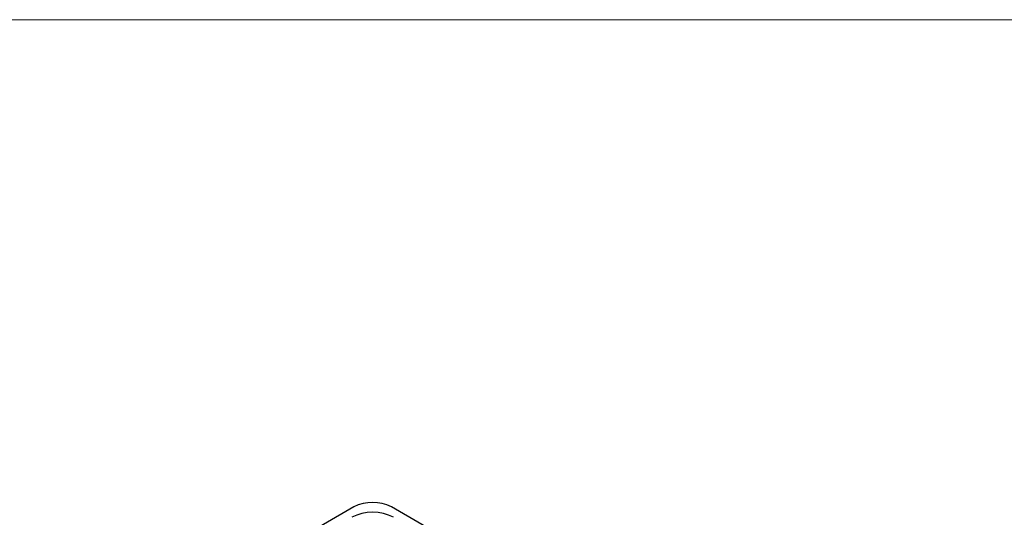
# Model space of a CAD drawing. Header units: millimetres. Extents: x 0 to 420, y 0 to 297.
# Tile 105 of 106: x 340 to 373, y 273 to 290. Entities that reach past the tile are written whole.
import ezdxf

# ---------------------------------------------------------------- set-up
doc = ezdxf.new("R2010")
doc.units = ezdxf.units.MM

msp = doc.modelspace()

# ---------------------------------------------------------------- linework, layer by layer
at = {"color": 7, "linetype": 'Continuous', "lineweight": 18}
msp.add_line((413, 290), (7, 290), dxfattribs=at)
at = {"color": 7, "linetype": 'Continuous', "lineweight": 25}
for p, q in [((351.034, 273.582), (319.427, 255.335)), ((358.878, 269.789), (352.307, 273.582))]:
    msp.add_line(p, q, dxfattribs=at)
for centre, radius in [((351.671, 272.354), 1.383), ((351.671, 271.87), 1.537)]:
    msp.add_arc(centre, radius, 62.6097, 117.3903, dxfattribs=at)

doc.saveas('drawing.dxf')
